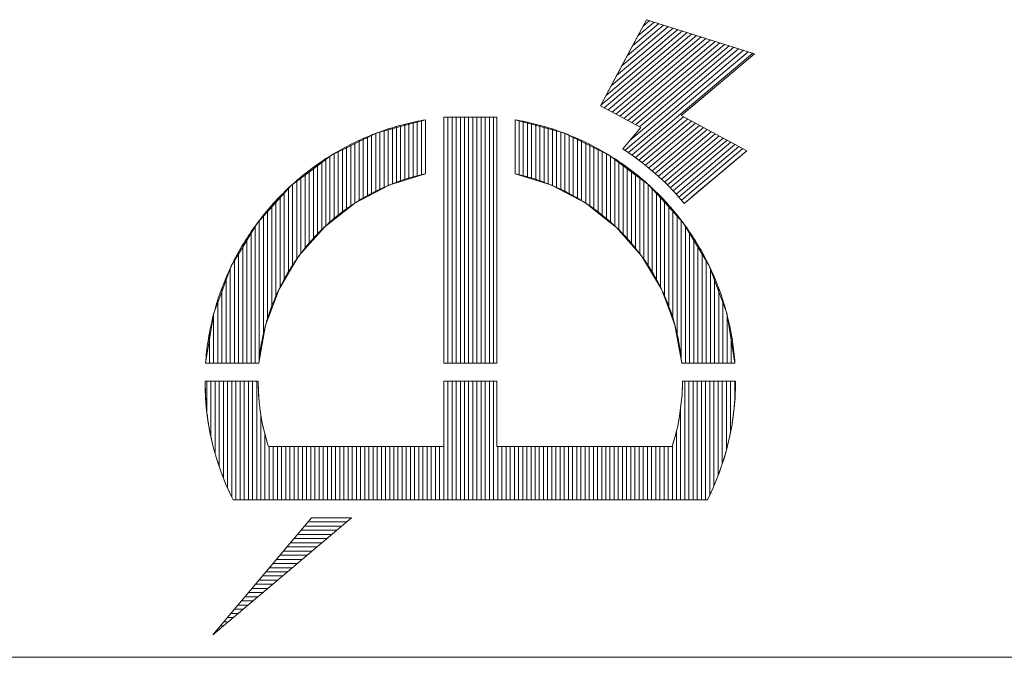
# Model space of a CAD drawing. Header units: millimetres. Extents: x -62 to 6744, y -106 to 4796.
# Tile 6 of 12: x 5277 to 5466, y 80 to 203. Entities that reach past the tile are written whole.
import ezdxf

# ---------------------------------------------------------------- set-up
doc = ezdxf.new("R2010")
doc.units = ezdxf.units.MM
doc.layers.get('0').update_dxf_attribs({"color": 157, "lineweight": 0})
doc.layers.add('1', color=72, linetype='Continuous', lineweight=0)
doc.layers.add('2', color=176, linetype='Continuous', lineweight=0)

# ---------------------------------------------------------------- blocks, each defined once
blk = doc.blocks.new('TITLE_BLOCK', base_point=(6640, 80))
at = {"color": 176, "linetype": 'Continuous', "lineweight": 0, "true_color": 0x000080}
for p, q in [((5403.61, 200.88), (5390.84, 190.11)), ((5402.71, 201.17), (5391.86, 192.01)), ((5401.8, 201.45), (5392.88, 193.92)), ((5393.9, 195.83), (5400.9, 201.74)), ((5400, 202.02), (5394.91, 197.73)), ((5399.1, 202.31), (5395.93, 199.64)), ((5398.19, 202.59), (5396.95, 201.55)), ((5405.41, 200.31), (5388.8, 186.29)), ((5406.32, 200.03), (5389.45, 185.79)), ((5404.51, 200.6), (5389.82, 188.2)), ((5390.21, 185.39), (5407.22, 199.74)), ((5408.12, 199.46), (5390.97, 184.98)), ((5409.03, 199.17), (5391.73, 184.58)), ((5409.93, 198.89), (5392.49, 184.17)), ((5410.83, 198.6), (5393.25, 183.76)), ((5411.73, 198.32), (5394.01, 183.36)), ((5415.34, 197.18), (5394.41, 179.51)), ((5412.64, 198.03), (5394.76, 182.95)), ((5413.54, 197.75), (5395.52, 182.55)), ((5414.44, 197.46), (5396.28, 182.14)), ((5416.25, 196.89), (5393.47, 177.67)), ((5417.15, 196.61), (5394.15, 177.2)), ((5418.05, 196.32), (5394.83, 176.73)), ((5359.38, 136.67), (5359.38, 183.98)), ((5360.18, 136.67), (5360.18, 183.98)), ((5360.98, 136.67), (5360.98, 183.98)), ((5361.78, 136.67), (5361.78, 183.98)), ((5362.58, 136.67), (5362.58, 183.98)), ((5363.38, 136.67), (5363.38, 183.98)), ((5364.18, 136.67), (5364.18, 183.98)), ((5364.98, 136.67), (5364.98, 183.98)), ((5365.78, 136.67), (5365.78, 183.98)), ((5366.58, 136.67), (5366.58, 183.98)), ((5367.38, 136.67), (5367.38, 183.98)), ((5368.18, 136.67), (5368.18, 183.98)), ((5395.5, 176.24), (5404.75, 184.05)), ((5348.69, 171.11), (5348.69, 181.98)), ((5349.49, 171.36), (5349.49, 182.23)), ((5350.29, 171.61), (5350.29, 182.45)), ((5351.09, 171.86), (5351.09, 182.66)), ((5351.89, 172.11), (5351.89, 182.86)), ((5352.69, 172.36), (5352.69, 183.04)), ((5353.49, 172.61), (5353.49, 183.21)), ((5354.29, 172.86), (5354.29, 183.37)), ((5373.1, 172.86), (5373.1, 183.37)), ((5373.9, 172.61), (5373.9, 183.21)), ((5374.7, 172.36), (5374.7, 183.04)), ((5375.5, 172.11), (5375.5, 182.86)), ((5376.3, 171.86), (5376.3, 182.66)), ((5377.1, 171.61), (5377.1, 182.45)), ((5377.9, 171.36), (5377.9, 182.22)), ((5378.7, 171.1), (5378.7, 181.99)), ((5396.15, 175.75), (5405.51, 183.64)), ((5396.8, 175.25), (5406.27, 183.24)), ((5397.44, 174.74), (5407.03, 182.83)), ((5398.06, 174.22), (5407.79, 182.42)), ((5398.68, 173.69), (5408.55, 182.02)), ((5343.89, 180.24), (5343.89, 168.73)), ((5344.69, 180.57), (5344.69, 169.15)), ((5345.49, 180.88), (5345.49, 169.57)), ((5346.29, 181.18), (5346.29, 169.99)), ((5347.09, 170.41), (5347.09, 181.46)), ((5347.89, 170.83), (5347.89, 181.73)), ((5379.5, 170.83), (5379.5, 181.73)), ((5380.3, 181.46), (5380.3, 170.41)), ((5381.1, 169.98), (5381.1, 181.18)), ((5381.9, 169.56), (5381.9, 180.89)), ((5382.7, 169.14), (5382.7, 180.57)), ((5383.5, 180.24), (5383.5, 168.72)), ((5399.3, 173.17), (5409.3, 181.61)), ((5399.89, 172.62), (5410.06, 181.21)), ((5410.82, 180.8), (5400.48, 172.07)), ((5411.58, 180.4), (5401.06, 171.52)), ((5339.89, 178.35), (5339.89, 166.21)), ((5340.69, 178.76), (5340.69, 166.84)), ((5341.49, 179.16), (5341.49, 167.46)), ((5342.29, 179.54), (5342.29, 167.88)), ((5343.09, 179.9), (5343.09, 168.31)), ((5384.3, 179.9), (5384.3, 168.29)), ((5385.1, 179.54), (5385.1, 167.87)), ((5385.9, 179.16), (5385.9, 167.45)), ((5386.7, 178.77), (5386.7, 166.83)), ((5387.5, 178.35), (5387.5, 166.2)), ((5412.34, 179.99), (5401.63, 170.95)), ((5413.1, 179.58), (5402.19, 170.37)), ((5413.86, 179.18), (5402.75, 169.8)), ((5414.62, 178.77), (5403.29, 169.21)), ((5415.38, 178.37), (5403.82, 168.61)), ((5336.69, 176.51), (5336.69, 163.7)), ((5337.49, 164.32), (5337.49, 177.01)), ((5338.29, 164.95), (5338.29, 177.47)), ((5339.09, 177.92), (5339.09, 165.58)), ((5388.3, 177.92), (5388.3, 165.57)), ((5389.1, 164.94), (5389.1, 177.47)), ((5389.9, 164.31), (5389.9, 177)), ((5390.7, 163.68), (5390.7, 176.52)), ((5416.14, 177.96), (5404.35, 168.01)), ((5333.49, 174.35), (5333.49, 160.44)), ((5334.29, 174.93), (5334.29, 161.34)), ((5335.09, 175.47), (5335.09, 162.25)), ((5335.89, 176.01), (5335.89, 163.07)), ((5391.5, 163.05), (5391.5, 176.01)), ((5392.3, 162.23), (5392.3, 175.48)), ((5393.1, 161.32), (5393.1, 174.93)), ((5393.9, 160.42), (5393.9, 174.35)), ((5331.09, 172.48), (5331.09, 157.71)), ((5331.89, 173.12), (5331.89, 158.62)), ((5332.69, 173.75), (5332.69, 159.53)), ((5394.7, 159.51), (5394.7, 173.75)), ((5395.5, 158.6), (5395.5, 173.13)), ((5396.3, 172.47), (5396.3, 157.69)), ((5329.49, 155.24), (5329.49, 171.09)), ((5330.29, 171.8), (5330.29, 156.58)), ((5397.1, 156.55), (5397.1, 171.8)), ((5397.9, 155.22), (5397.9, 171.09)), ((5327.09, 151.24), (5327.09, 168.78)), ((5327.89, 152.57), (5327.89, 169.58)), ((5328.69, 153.91), (5328.69, 170.35)), ((5398.7, 153.89), (5398.7, 170.36)), ((5399.5, 152.55), (5399.5, 169.58)), ((5400.3, 151.22), (5400.3, 168.78)), ((5325.49, 147.16), (5325.49, 167.06)), ((5326.29, 149.29), (5326.29, 167.94)), ((5401.1, 149.27), (5401.1, 167.94)), ((5401.9, 147.14), (5401.9, 167.06)), ((5323.89, 141.69), (5323.89, 165.16)), ((5324.69, 145.02), (5324.69, 166.13)), ((5402.7, 145), (5402.7, 166.14)), ((5403.5, 141.66), (5403.5, 165.16)), ((5322.29, 136.67), (5322.29, 163.06)), ((5323.09, 164.14), (5323.09, 137.2)), ((5404.3, 164.14), (5404.3, 137.2)), ((5405.1, 136.67), (5405.1, 163.07)), ((5321.49, 136.67), (5321.49, 161.92)), ((5405.9, 136.67), (5405.9, 161.92)), ((5319.89, 136.67), (5319.89, 159.42)), ((5320.69, 136.67), (5320.69, 160.66)), ((5406.7, 136.67), (5406.7, 160.71)), ((5407.5, 136.67), (5407.5, 159.41)), ((5319.09, 136.67), (5319.09, 158.03)), ((5408.3, 136.67), (5408.3, 158.04)), ((5318.29, 136.67), (5318.29, 156.54)), ((5409.1, 136.67), (5409.1, 156.55)), ((5317.49, 136.67), (5317.49, 154.91)), ((5409.9, 136.67), (5409.9, 154.92)), ((5316.69, 136.67), (5316.69, 153.12)), ((5410.7, 136.67), (5410.7, 153.13)), ((5315.89, 136.67), (5315.89, 151.12)), ((5411.5, 136.67), (5411.5, 151.13)), ((5315.09, 148.82), (5315.09, 136.67)), ((5412.3, 148.66), (5412.3, 136.67)), ((5314.29, 136.67), (5314.29, 146.09)), ((5413.1, 136.67), (5413.1, 146.11)), ((5313.49, 142.47), (5313.49, 136.67)), ((5413.9, 136.67), (5413.9, 142.47)), ((5312.98, 127.35), (5312.98, 133.18)), ((5313.78, 122.47), (5313.78, 133.18)), ((5314.58, 119.27), (5314.58, 133.18)), ((5315.38, 116.71), (5315.38, 133.18)), ((5316.18, 114.53), (5316.18, 133.18)), ((5316.98, 133.18), (5316.98, 112.66)), ((5317.78, 133.18), (5317.78, 110.84)), ((5318.58, 110.35), (5318.58, 133.18)), ((5319.38, 133.18), (5319.38, 110.35)), ((5320.18, 133.18), (5320.18, 110.35)), ((5320.98, 133.18), (5320.98, 110.35)), ((5321.78, 133.18), (5321.78, 110.35)), ((5322.58, 133.18), (5322.58, 110.35)), ((5359.38, 110.35), (5359.38, 133.18)), ((5360.18, 110.35), (5360.18, 133.18)), ((5360.98, 110.35), (5360.98, 133.18)), ((5361.78, 110.35), (5361.78, 133.18)), ((5362.58, 110.35), (5362.58, 133.18)), ((5363.38, 110.35), (5363.38, 133.18)), ((5364.18, 110.35), (5364.18, 133.18)), ((5364.98, 110.35), (5364.98, 133.18)), ((5365.78, 110.35), (5365.78, 133.18)), ((5366.58, 110.35), (5366.58, 133.18)), ((5367.38, 133.18), (5367.38, 110.35)), ((5368.18, 133.18), (5368.18, 110.35)), ((5404.98, 133.18), (5404.98, 110.35)), ((5405.78, 133.18), (5405.78, 110.35)), ((5406.58, 110.35), (5406.58, 133.18)), ((5407.38, 133.18), (5407.38, 110.35)), ((5408.18, 133.18), (5408.18, 110.35)), ((5408.98, 133.18), (5408.98, 110.35)), ((5409.78, 133.18), (5409.78, 111.25)), ((5410.58, 133.18), (5410.58, 113)), ((5411.38, 133.18), (5411.38, 114.95)), ((5412.18, 133.18), (5412.18, 117.21)), ((5412.98, 133.18), (5412.98, 119.88)), ((5413.78, 133.18), (5413.78, 123.37)), ((5414.58, 129.22), (5414.58, 133.18)), ((5404.18, 128.19), (5404.18, 110.35)), ((5323.38, 126.64), (5323.38, 110.35)), ((5403.38, 123.52), (5403.38, 110.35)), ((5324.18, 122.84), (5324.18, 110.35)), ((5324.98, 120.57), (5324.98, 110.35)), ((5325.78, 120.57), (5325.78, 110.35)), ((5326.58, 110.35), (5326.58, 120.57)), ((5327.38, 120.57), (5327.38, 110.35)), ((5328.18, 120.57), (5328.18, 110.35)), ((5328.98, 120.57), (5328.98, 110.35)), ((5329.78, 120.57), (5329.78, 110.35)), ((5330.58, 120.57), (5330.58, 110.35)), ((5331.38, 120.57), (5331.38, 110.35)), ((5332.18, 120.57), (5332.18, 110.35)), ((5332.98, 120.57), (5332.98, 110.35)), ((5333.78, 120.57), (5333.78, 110.35)), ((5334.58, 110.35), (5334.58, 120.57)), ((5335.38, 120.57), (5335.38, 110.35)), ((5336.18, 120.57), (5336.18, 110.35)), ((5336.98, 120.57), (5336.98, 110.35)), ((5337.78, 120.57), (5337.78, 110.35)), ((5338.58, 120.57), (5338.58, 110.35)), ((5339.38, 120.57), (5339.38, 110.35)), ((5340.18, 120.57), (5340.18, 110.35)), ((5340.98, 120.57), (5340.98, 110.35)), ((5341.78, 120.57), (5341.78, 110.35)), ((5342.58, 110.35), (5342.58, 120.57)), ((5343.38, 120.57), (5343.38, 110.35)), ((5344.18, 120.57), (5344.18, 110.35)), ((5344.98, 120.57), (5344.98, 110.35)), ((5345.78, 120.57), (5345.78, 110.35)), ((5346.58, 120.57), (5346.58, 110.35)), ((5347.38, 120.57), (5347.38, 110.35)), ((5348.18, 120.57), (5348.18, 110.35)), ((5348.98, 120.57), (5348.98, 110.35)), ((5349.78, 120.57), (5349.78, 110.35)), ((5350.58, 110.35), (5350.58, 120.57)), ((5351.38, 120.57), (5351.38, 110.35)), ((5352.18, 120.57), (5352.18, 110.35)), ((5352.98, 120.57), (5352.98, 110.35)), ((5353.78, 120.57), (5353.78, 110.35)), ((5354.58, 120.57), (5354.58, 110.35)), ((5355.38, 120.57), (5355.38, 110.35)), ((5356.18, 120.57), (5356.18, 110.35)), ((5356.98, 120.57), (5356.98, 110.35)), ((5357.78, 120.57), (5357.78, 110.35)), ((5358.58, 110.35), (5358.58, 120.57)), ((5368.98, 120.57), (5368.98, 110.35)), ((5369.78, 120.57), (5369.78, 110.35)), ((5370.58, 120.57), (5370.58, 110.35)), ((5371.38, 120.57), (5371.38, 110.35)), ((5372.18, 120.57), (5372.18, 110.35)), ((5372.98, 120.57), (5372.98, 110.35)), ((5373.78, 110.35), (5373.78, 120.57)), ((5374.58, 110.35), (5374.58, 120.57)), ((5375.38, 120.57), (5375.38, 110.35)), ((5376.18, 120.57), (5376.18, 110.35)), ((5376.98, 120.57), (5376.98, 110.35)), ((5377.78, 120.57), (5377.78, 110.35)), ((5378.58, 120.57), (5378.58, 110.35)), ((5379.38, 120.57), (5379.38, 110.35)), ((5380.18, 120.57), (5380.18, 110.35)), ((5380.98, 120.57), (5380.98, 110.35)), ((5381.78, 120.57), (5381.78, 110.35)), ((5382.58, 110.35), (5382.58, 120.57)), ((5383.38, 120.57), (5383.38, 110.35)), ((5384.18, 120.57), (5384.18, 110.35)), ((5384.98, 120.57), (5384.98, 110.35)), ((5385.78, 120.57), (5385.78, 110.35)), ((5386.58, 120.57), (5386.58, 110.35)), ((5387.38, 120.57), (5387.38, 110.35)), ((5388.18, 120.57), (5388.18, 110.35)), ((5388.98, 120.57), (5388.98, 110.35)), ((5389.78, 120.57), (5389.78, 110.35)), ((5390.58, 110.35), (5390.58, 120.57)), ((5391.38, 120.57), (5391.38, 110.35)), ((5392.18, 120.57), (5392.18, 110.35)), ((5392.98, 120.57), (5392.98, 110.35)), ((5393.78, 120.57), (5393.78, 110.35)), ((5394.58, 120.57), (5394.58, 110.35)), ((5395.38, 120.57), (5395.38, 110.35)), ((5396.18, 120.57), (5396.18, 110.35)), ((5396.98, 120.57), (5396.98, 110.35)), ((5397.78, 120.57), (5397.78, 110.35)), ((5398.58, 110.35), (5398.58, 120.57)), ((5399.38, 120.57), (5399.38, 110.35)), ((5400.18, 120.57), (5400.18, 110.35)), ((5400.98, 120.57), (5400.98, 110.35)), ((5401.78, 120.57), (5401.78, 110.35)), ((5402.58, 120.57), (5402.58, 110.35)), ((5338, 104.46), (5331.12, 104.46)), ((5338.95, 105.26), (5331.8, 105.26)), ((5339.9, 106.06), (5332.47, 106.06)), ((5336.11, 102.86), (5329.77, 102.86)), ((5337.05, 103.66), (5330.45, 103.66)), ((5333.26, 100.46), (5327.75, 100.46)), ((5334.21, 101.26), (5328.43, 101.26)), ((5335.16, 102.06), (5329.1, 102.06)), ((5331.37, 98.86), (5326.4, 98.86)), ((5332.31, 99.66), (5327.08, 99.66)), ((5325.05, 97.26), (5329.47, 97.26)), ((5325.73, 98.06), (5330.42, 98.06)), ((5323.03, 94.86), (5326.63, 94.86)), ((5323.7, 95.66), (5327.57, 95.66)), ((5324.38, 96.46), (5328.52, 96.46)), ((5321.68, 93.26), (5324.73, 93.26)), ((5322.35, 94.06), (5325.68, 94.06)), ((5320.33, 91.66), (5322.83, 91.66)), ((5321.01, 92.46), (5323.78, 92.46)), ((5318.31, 89.26), (5319.99, 89.26)), ((5318.98, 90.06), (5320.94, 90.06)), ((5321.89, 90.86), (5319.66, 90.86)), ((5316.96, 87.66), (5318.09, 87.66)), ((5317.63, 88.46), (5319.04, 88.46)), ((5315.61, 86.06), (5316.2, 86.06)), ((5316.28, 86.86), (5317.15, 86.86)), ((5314.26, 84.46), (5314.3, 84.46)), ((5314.93, 85.26), (5315.25, 85.26))]:
    blk.add_line(p, q, dxfattribs=at)
at = {"layer": '1', "color": 176, "linetype": 'Continuous', "lineweight": 0, "true_color": 0x000080}
blk.add_line((6640, 80), (5240, 80), dxfattribs=at)
at = {"layer": '2', "color": 152, "linetype": 'Continuous', "lineweight": 0, "true_color": 0x2d63db}
for p, q in [((5397.61, 202.78), (5388.74, 186.17)), ((5388.74, 186.17), (5397.61, 202.78)), ((5397.61, 202.78), (5394.1, 196.21)), ((5397.61, 202.78), (5418.4, 196.21)), ((5418.4, 196.21), (5397.61, 202.78)), ((5394.1, 196.21), (5392.61, 193.43)), ((5418.4, 196.21), (5415.1, 193.43)), ((5418.4, 196.21), (5415.1, 193.43)), ((5392.61, 193.43), (5388.74, 186.17)), ((5404.28, 184.3), (5415.1, 193.43)), ((5404.28, 184.3), (5415.1, 193.43)), ((5415.1, 193.43), (5406.5, 186.17)), ((5388.74, 186.17), (5396.52, 182.01)), ((5388.74, 186.17), (5396.52, 182.01)), ((5388.74, 186.17), (5392.24, 184.3)), ((5406.5, 186.17), (5404.28, 184.3)), ((5358.58, 136.67), (5358.58, 183.98)), ((5358.58, 183.98), (5368.8, 183.98)), ((5358.58, 183.98), (5368.8, 183.98)), ((5358.58, 183.98), (5358.58, 136.67)), ((5368.8, 183.98), (5368.8, 136.67)), ((5368.8, 183.98), (5368.8, 136.67)), ((5392.24, 184.3), (5396.52, 182.01)), ((5416.9, 177.55), (5404.28, 184.3)), ((5404.28, 184.3), (5408.56, 182.01)), ((5355.09, 183.51), (5345.72, 180.97)), ((5348.89, 182.04), (5348.38, 181.89)), ((5349.39, 182.2), (5348.89, 182.04)), ((5349.9, 182.34), (5349.39, 182.2)), ((5350.42, 182.48), (5349.9, 182.34)), ((5350.94, 182.62), (5350.42, 182.48)), ((5351.45, 182.75), (5350.94, 182.62)), ((5351.97, 182.87), (5351.45, 182.75)), ((5352.48, 182.99), (5351.97, 182.87)), ((5353, 183.11), (5352.48, 182.99)), ((5353.52, 183.22), (5353, 183.11)), ((5354.05, 183.32), (5353.52, 183.22)), ((5354.57, 183.42), (5354.05, 183.32)), ((5355.09, 183.51), (5354.57, 183.42)), ((5355.09, 173.11), (5355.09, 183.51)), ((5355.09, 183.51), (5355.09, 173.11)), ((5355.09, 180.97), (5355.09, 183.51)), ((5372.3, 183.51), (5372.3, 173.11)), ((5372.3, 183.51), (5372.3, 173.11)), ((5372.82, 183.42), (5372.3, 183.51)), ((5372.3, 183.51), (5372.3, 180.97)), ((5381.67, 180.97), (5372.3, 183.51)), ((5373.34, 183.32), (5372.82, 183.42)), ((5373.86, 183.22), (5373.34, 183.32)), ((5374.38, 183.11), (5373.86, 183.22)), ((5374.9, 182.99), (5374.38, 183.11)), ((5375.42, 182.87), (5374.9, 182.99)), ((5375.94, 182.75), (5375.42, 182.87)), ((5376.46, 182.62), (5375.94, 182.75)), ((5376.97, 182.48), (5376.46, 182.62)), ((5377.48, 182.34), (5376.97, 182.48)), ((5377.99, 182.2), (5377.48, 182.34)), ((5378.5, 182.04), (5377.99, 182.2)), ((5379.01, 181.89), (5378.5, 182.04)), ((5396.52, 182.01), (5393.08, 177.94)), ((5393.08, 177.94), (5396.52, 182.01)), ((5396.52, 182.01), (5393.08, 177.94)), ((5408.56, 182.01), (5416.18, 177.94)), ((5345.72, 180.97), (5337, 176.71)), ((5343.4, 180.03), (5342.91, 179.82)), ((5343.89, 180.24), (5343.4, 180.03)), ((5344.38, 180.44), (5343.89, 180.24)), ((5344.87, 180.64), (5344.38, 180.44)), ((5345.37, 180.84), (5344.87, 180.64)), ((5345.86, 181.02), (5345.37, 180.84)), ((5346.36, 181.21), (5345.86, 181.02)), ((5346.86, 181.39), (5346.36, 181.21)), ((5347.37, 181.56), (5346.86, 181.39)), ((5347.87, 181.73), (5347.37, 181.56)), ((5348.38, 181.89), (5347.87, 181.73)), ((5355.09, 180.97), (5355.09, 176.71)), ((5372.3, 180.97), (5372.3, 176.71)), ((5379.52, 181.73), (5379.01, 181.89)), ((5380.02, 181.56), (5379.52, 181.73)), ((5380.52, 181.39), (5380.02, 181.56)), ((5381.02, 181.21), (5380.52, 181.39)), ((5381.53, 181.02), (5381.02, 181.21)), ((5382.02, 180.84), (5381.53, 181.02)), ((5381.67, 180.97), (5390.39, 176.71)), ((5382.52, 180.64), (5382.02, 180.84)), ((5383.01, 180.44), (5382.52, 180.64)), ((5383.5, 180.24), (5383.01, 180.44)), ((5383.99, 180.03), (5383.5, 180.24)), ((5384.48, 179.82), (5383.99, 180.03)), ((5339.57, 178.18), (5339.1, 177.93)), ((5340.04, 178.43), (5339.57, 178.18)), ((5340.51, 178.67), (5340.04, 178.43)), ((5340.98, 178.91), (5340.51, 178.67)), ((5341.46, 179.15), (5340.98, 178.91)), ((5341.94, 179.38), (5341.46, 179.15)), ((5342.42, 179.6), (5341.94, 179.38)), ((5342.91, 179.82), (5342.42, 179.6)), ((5384.96, 179.6), (5384.48, 179.82)), ((5385.45, 179.38), (5384.96, 179.6)), ((5385.92, 179.15), (5385.45, 179.38)), ((5386.4, 178.91), (5385.92, 179.15)), ((5386.88, 178.67), (5386.4, 178.91)), ((5387.35, 178.43), (5386.88, 178.67)), ((5387.82, 178.18), (5387.35, 178.43)), ((5388.29, 177.93), (5387.82, 178.18)), ((5337, 176.71), (5332.23, 173.11)), ((5336.35, 176.3), (5335.9, 176.02)), ((5336.81, 176.59), (5336.35, 176.3)), ((5337.26, 176.86), (5336.81, 176.59)), ((5337.71, 177.14), (5337.26, 176.86)), ((5338.18, 177.4), (5337.71, 177.14)), ((5338.64, 177.67), (5338.18, 177.4)), ((5339.1, 177.93), (5338.64, 177.67)), ((5355.09, 176.71), (5355.09, 173.11)), ((5372.3, 176.71), (5372.3, 173.11)), ((5388.75, 177.67), (5388.29, 177.93)), ((5389.22, 177.41), (5388.75, 177.67)), ((5389.67, 177.14), (5389.22, 177.41)), ((5390.13, 176.86), (5389.67, 177.14)), ((5390.58, 176.59), (5390.13, 176.86)), ((5390.39, 176.71), (5395.16, 173.11)), ((5391.03, 176.3), (5390.58, 176.59)), ((5391.48, 176.02), (5391.03, 176.3)), ((5393.08, 177.94), (5395.13, 176.53)), ((5393.08, 177.94), (5393.64, 177.55)), ((5393.64, 177.55), (5395.13, 176.53)), ((5395.13, 176.53), (5397.25, 174.9)), ((5395.13, 176.53), (5395.55, 176.2)), ((5415.11, 176.04), (5416.9, 177.55)), ((5415.3, 176.2), (5416.9, 177.55)), ((5415.68, 176.53), (5415.3, 176.2)), ((5416.9, 177.55), (5415.68, 176.53)), ((5416.18, 177.94), (5416.9, 177.55)), ((5333.71, 174.51), (5333.29, 174.2)), ((5334.14, 174.82), (5333.71, 174.51)), ((5334.58, 175.13), (5334.14, 174.82)), ((5335.02, 175.43), (5334.58, 175.13)), ((5335.46, 175.72), (5335.02, 175.43)), ((5335.9, 176.02), (5335.46, 175.72)), ((5391.93, 175.73), (5391.48, 176.02)), ((5392.37, 175.43), (5391.93, 175.73)), ((5392.81, 175.13), (5392.37, 175.43)), ((5393.24, 174.82), (5392.81, 175.13)), ((5393.67, 174.51), (5393.24, 174.82)), ((5394.1, 174.2), (5393.67, 174.51)), ((5395.55, 176.2), (5397.25, 174.9)), ((5397.25, 174.9), (5399.3, 173.17)), ((5397.25, 174.9), (5399.3, 173.17)), ((5404.87, 167.4), (5415.3, 176.2)), ((5404.87, 167.4), (5415.11, 176.04)), ((5413.76, 174.9), (5411.71, 173.17)), ((5415.3, 176.2), (5413.76, 174.9)), ((5332.23, 173.11), (5329.29, 170.9)), ((5331.19, 172.56), (5330.78, 172.22)), ((5331.61, 172.9), (5331.19, 172.56)), ((5332.02, 173.23), (5331.61, 172.9)), ((5332.44, 173.56), (5332.02, 173.23)), ((5332.86, 173.88), (5332.44, 173.56)), ((5333.29, 174.2), (5332.86, 173.88)), ((5355.09, 173.11), (5348.01, 170.9)), ((5352.73, 172.53), (5352.34, 172.42)), ((5353.12, 172.64), (5352.73, 172.53)), ((5353.51, 172.74), (5353.12, 172.64)), ((5353.9, 172.84), (5353.51, 172.74)), ((5354.3, 172.93), (5353.9, 172.84)), ((5354.7, 173.02), (5354.3, 172.93)), ((5355.09, 173.11), (5354.7, 173.02)), ((5372.69, 173.02), (5372.3, 173.11)), ((5372.3, 173.11), (5379.37, 170.89)), ((5373.09, 172.93), (5372.69, 173.02)), ((5373.48, 172.84), (5373.09, 172.93)), ((5373.87, 172.74), (5373.48, 172.84)), ((5374.27, 172.63), (5373.87, 172.74)), ((5374.66, 172.53), (5374.27, 172.63)), ((5375.05, 172.41), (5374.66, 172.53)), ((5394.53, 173.88), (5394.1, 174.2)), ((5394.95, 173.56), (5394.53, 173.88)), ((5395.37, 173.23), (5394.95, 173.56)), ((5395.16, 173.11), (5398.11, 170.89)), ((5395.78, 172.9), (5395.37, 173.23)), ((5396.19, 172.56), (5395.78, 172.9)), ((5396.6, 172.22), (5396.19, 172.56)), ((5399.3, 173.17), (5401.25, 171.34)), ((5399.3, 173.17), (5401.25, 171.34)), ((5411.71, 173.17), (5409.54, 171.34)), ((5329.24, 170.87), (5326.15, 167.44)), ((5329.18, 170.81), (5328.8, 170.45)), ((5329.58, 171.17), (5329.18, 170.81)), ((5329.29, 170.9), (5329.24, 170.87)), ((5329.98, 171.52), (5329.58, 171.17)), ((5330.38, 171.87), (5329.98, 171.52)), ((5330.78, 172.22), (5330.38, 171.87)), ((5347.95, 170.87), (5341.45, 167.44)), ((5347.37, 170.62), (5347, 170.46)), ((5347.74, 170.79), (5347.37, 170.62)), ((5348.12, 170.94), (5347.74, 170.79)), ((5348.01, 170.9), (5347.95, 170.87)), ((5348.5, 171.1), (5348.12, 170.94)), ((5348.87, 171.24), (5348.5, 171.1)), ((5349.26, 171.39), (5348.87, 171.24)), ((5349.63, 171.53), (5349.26, 171.39)), ((5350.02, 171.67), (5349.63, 171.53)), ((5350.4, 171.8), (5350.02, 171.67)), ((5350.78, 171.93), (5350.4, 171.8)), ((5351.17, 172.06), (5350.78, 171.93)), ((5351.56, 172.18), (5351.17, 172.06)), ((5351.94, 172.3), (5351.56, 172.18)), ((5352.34, 172.42), (5351.94, 172.3)), ((5375.44, 172.3), (5375.05, 172.41)), ((5375.83, 172.18), (5375.44, 172.3)), ((5376.22, 172.06), (5375.83, 172.18)), ((5376.6, 171.93), (5376.22, 172.06)), ((5376.98, 171.8), (5376.6, 171.93)), ((5377.37, 171.67), (5376.98, 171.8)), ((5377.75, 171.53), (5377.37, 171.67)), ((5378.13, 171.39), (5377.75, 171.53)), ((5378.51, 171.24), (5378.13, 171.39)), ((5378.89, 171.09), (5378.51, 171.24)), ((5379.26, 170.94), (5378.89, 171.09)), ((5379.64, 170.78), (5379.26, 170.94)), ((5379.37, 170.89), (5379.42, 170.87)), ((5379.42, 170.87), (5385.93, 167.43)), ((5380.02, 170.62), (5379.64, 170.78)), ((5380.38, 170.45), (5380.02, 170.62)), ((5397.01, 171.87), (5396.6, 172.22)), ((5397.41, 171.53), (5397.01, 171.87)), ((5397.81, 171.17), (5397.41, 171.53)), ((5398.2, 170.82), (5397.81, 171.17)), ((5398.11, 170.89), (5398.14, 170.87)), ((5398.14, 170.87), (5401.25, 167.43)), ((5398.59, 170.45), (5398.2, 170.82)), ((5401.25, 171.34), (5403.11, 169.42)), ((5401.25, 171.34), (5403.11, 169.42)), ((5409.54, 171.34), (5407.26, 169.42)), ((5327.27, 168.97), (5326.9, 168.59)), ((5327.65, 169.34), (5327.27, 168.97)), ((5328.03, 169.72), (5327.65, 169.34)), ((5328.41, 170.09), (5328.03, 169.72)), ((5328.8, 170.45), (5328.41, 170.09)), ((5343.74, 168.82), (5343.38, 168.62)), ((5344.09, 169.02), (5343.74, 168.82)), ((5344.45, 169.21), (5344.09, 169.02)), ((5344.81, 169.4), (5344.45, 169.21)), ((5345.17, 169.58), (5344.81, 169.4)), ((5345.53, 169.77), (5345.17, 169.58)), ((5345.9, 169.95), (5345.53, 169.77)), ((5346.26, 170.12), (5345.9, 169.95)), ((5346.63, 170.29), (5346.26, 170.12)), ((5347, 170.46), (5346.63, 170.29)), ((5380.75, 170.29), (5380.38, 170.45)), ((5381.12, 170.12), (5380.75, 170.29)), ((5381.49, 169.94), (5381.12, 170.12)), ((5381.86, 169.76), (5381.49, 169.94)), ((5382.22, 169.58), (5381.86, 169.76)), ((5382.58, 169.39), (5382.22, 169.58)), ((5382.94, 169.2), (5382.58, 169.39)), ((5383.3, 169.01), (5382.94, 169.2)), ((5383.65, 168.81), (5383.3, 169.01)), ((5384, 168.61), (5383.65, 168.81)), ((5398.98, 170.09), (5398.59, 170.45)), ((5399.36, 169.72), (5398.98, 170.09)), ((5399.74, 169.35), (5399.36, 169.72)), ((5400.11, 168.97), (5399.74, 169.35)), ((5400.48, 168.59), (5400.11, 168.97)), ((5403.11, 169.42), (5404.87, 167.4)), ((5404.87, 167.4), (5403.11, 169.42)), ((5407.26, 169.42), (5404.87, 167.4)), ((5326.15, 167.44), (5322.73, 163.66)), ((5325.46, 167.02), (5325.11, 166.62)), ((5325.82, 167.42), (5325.46, 167.02)), ((5326.18, 167.81), (5325.82, 167.42)), ((5326.54, 168.2), (5326.18, 167.81)), ((5326.9, 168.59), (5326.54, 168.2)), ((5341.45, 167.44), (5336.65, 163.66)), ((5340.63, 166.89), (5340.3, 166.66)), ((5340.97, 167.12), (5340.63, 166.89)), ((5341.3, 167.34), (5340.97, 167.12)), ((5341.65, 167.57), (5341.3, 167.34)), ((5341.98, 167.78), (5341.65, 167.57)), ((5342.34, 168), (5341.98, 167.78)), ((5342.68, 168.21), (5342.34, 168)), ((5343.03, 168.42), (5342.68, 168.21)), ((5343.38, 168.62), (5343.03, 168.42)), ((5384.35, 168.41), (5384, 168.61)), ((5384.7, 168.2), (5384.35, 168.41)), ((5385.05, 167.99), (5384.7, 168.2)), ((5385.39, 167.78), (5385.05, 167.99)), ((5385.74, 167.56), (5385.39, 167.78)), ((5386.08, 167.34), (5385.74, 167.56)), ((5385.93, 167.43), (5390.71, 163.66)), ((5386.42, 167.11), (5386.08, 167.34)), ((5386.75, 166.88), (5386.42, 167.11)), ((5387.09, 166.65), (5386.75, 166.88)), ((5400.85, 168.2), (5400.48, 168.59)), ((5401.22, 167.81), (5400.85, 168.2)), ((5401.57, 167.42), (5401.22, 167.81)), ((5401.25, 167.43), (5404.65, 163.66)), ((5401.93, 167.02), (5401.57, 167.42)), ((5402.27, 166.62), (5401.93, 167.02)), ((5323.75, 164.99), (5323.42, 164.57)), ((5324.09, 165.4), (5323.75, 164.99)), ((5324.42, 165.81), (5324.09, 165.4)), ((5324.77, 166.22), (5324.42, 165.81)), ((5325.11, 166.62), (5324.77, 166.22)), ((5338.02, 164.95), (5337.7, 164.7)), ((5338.34, 165.21), (5338.02, 164.95)), ((5338.66, 165.46), (5338.34, 165.21)), ((5338.98, 165.7), (5338.66, 165.46)), ((5339.3, 165.95), (5338.98, 165.7)), ((5339.63, 166.19), (5339.3, 165.95)), ((5339.96, 166.43), (5339.63, 166.19)), ((5340.3, 166.66), (5339.96, 166.43)), ((5387.42, 166.42), (5387.09, 166.65)), ((5387.74, 166.18), (5387.42, 166.42)), ((5388.07, 165.94), (5387.74, 166.18)), ((5388.4, 165.7), (5388.07, 165.94)), ((5388.72, 165.45), (5388.4, 165.7)), ((5389.04, 165.2), (5388.72, 165.45)), ((5389.36, 164.94), (5389.04, 165.2)), ((5389.67, 164.69), (5389.36, 164.94)), ((5402.62, 166.22), (5402.27, 166.62)), ((5402.97, 165.81), (5402.62, 166.22)), ((5403.3, 165.4), (5402.97, 165.81)), ((5403.63, 164.99), (5403.3, 165.4)), ((5403.97, 164.57), (5403.63, 164.99)), ((5322.46, 163.3), (5322.15, 162.87)), ((5322.73, 163.66), (5322.24, 162.85)), ((5322.78, 163.72), (5322.46, 163.3)), ((5323.1, 164.15), (5322.78, 163.72)), ((5323.42, 164.57), (5323.1, 164.15)), ((5335.87, 163.09), (5335.58, 162.81)), ((5336.65, 163.66), (5335.62, 162.85)), ((5336.18, 163.36), (5335.87, 163.09)), ((5336.47, 163.64), (5336.18, 163.36)), ((5336.78, 163.91), (5336.47, 163.64)), ((5337.09, 164.17), (5336.78, 163.91)), ((5337.39, 164.44), (5337.09, 164.17)), ((5337.7, 164.7), (5337.39, 164.44)), ((5389.98, 164.43), (5389.67, 164.69)), ((5390.3, 164.16), (5389.98, 164.43)), ((5390.6, 163.9), (5390.3, 164.16)), ((5390.9, 163.63), (5390.6, 163.9)), ((5390.71, 163.66), (5391.76, 162.84)), ((5391.21, 163.36), (5390.9, 163.63)), ((5391.5, 163.08), (5391.21, 163.36)), ((5391.8, 162.8), (5391.5, 163.08)), ((5404.29, 164.15), (5403.97, 164.57)), ((5404.61, 163.72), (5404.29, 164.15)), ((5404.93, 163.3), (5404.61, 163.72)), ((5404.65, 163.66), (5405.15, 162.84)), ((5405.24, 162.87), (5404.93, 163.3)), ((5322.24, 162.85), (5318.87, 157.29)), ((5320.95, 161.11), (5320.66, 160.66)), ((5321.25, 161.55), (5320.95, 161.11)), ((5321.54, 161.99), (5321.25, 161.55)), ((5321.85, 162.43), (5321.54, 161.99)), ((5322.15, 162.87), (5321.85, 162.43)), ((5335.62, 162.85), (5330.72, 157.29)), ((5333.86, 161.08), (5333.58, 160.78)), ((5334.14, 161.38), (5333.86, 161.08)), ((5334.42, 161.67), (5334.14, 161.38)), ((5334.7, 161.96), (5334.42, 161.67)), ((5334.99, 162.25), (5334.7, 161.96)), ((5335.29, 162.53), (5334.99, 162.25)), ((5335.58, 162.81), (5335.29, 162.53)), ((5391.76, 162.84), (5396.66, 157.28)), ((5392.1, 162.52), (5391.8, 162.8)), ((5392.38, 162.24), (5392.1, 162.52)), ((5392.67, 161.95), (5392.38, 162.24)), ((5392.95, 161.66), (5392.67, 161.95)), ((5393.24, 161.37), (5392.95, 161.66)), ((5393.52, 161.07), (5393.24, 161.37)), ((5405.15, 162.84), (5408.52, 157.28)), ((5405.54, 162.43), (5405.24, 162.87)), ((5405.85, 161.99), (5405.54, 162.43)), ((5406.14, 161.55), (5405.85, 161.99)), ((5406.44, 161.11), (5406.14, 161.55)), ((5406.73, 160.66), (5406.44, 161.11)), ((5319.82, 159.31), (5319.55, 158.85)), ((5320.1, 159.76), (5319.82, 159.31)), ((5320.38, 160.21), (5320.1, 159.76)), ((5320.66, 160.66), (5320.38, 160.21)), ((5332.25, 159.25), (5331.99, 158.94)), ((5332.51, 159.56), (5332.25, 159.25)), ((5332.78, 159.87), (5332.51, 159.56)), ((5333.04, 160.18), (5332.78, 159.87)), ((5333.31, 160.48), (5333.04, 160.18)), ((5333.58, 160.78), (5333.31, 160.48)), ((5393.79, 160.78), (5393.52, 161.07)), ((5394.06, 160.47), (5393.79, 160.78)), ((5394.34, 160.17), (5394.06, 160.47)), ((5394.6, 159.86), (5394.34, 160.17)), ((5394.86, 159.56), (5394.6, 159.86)), ((5395.13, 159.24), (5394.86, 159.56)), ((5395.38, 158.93), (5395.13, 159.24)), ((5407.01, 160.21), (5406.73, 160.66)), ((5407.29, 159.76), (5407.01, 160.21)), ((5407.56, 159.31), (5407.29, 159.76)), ((5407.83, 158.85), (5407.56, 159.31)), ((5318.87, 157.29), (5317.7, 155.36)), ((5318.78, 157.46), (5318.53, 156.99)), ((5319.03, 157.92), (5318.78, 157.46)), ((5319.29, 158.39), (5319.03, 157.92)), ((5319.55, 158.85), (5319.29, 158.39)), ((5330.72, 157.29), (5329.56, 155.36)), ((5330.75, 157.33), (5330.51, 157)), ((5330.99, 157.66), (5330.75, 157.33)), ((5331.24, 157.98), (5330.99, 157.66)), ((5331.49, 158.3), (5331.24, 157.98)), ((5331.74, 158.62), (5331.49, 158.3)), ((5331.99, 158.94), (5331.74, 158.62)), ((5395.64, 158.61), (5395.38, 158.93)), ((5395.89, 158.3), (5395.64, 158.61)), ((5396.14, 157.97), (5395.89, 158.3)), ((5396.38, 157.65), (5396.14, 157.97)), ((5396.62, 157.32), (5396.38, 157.65)), ((5396.86, 157), (5396.62, 157.32)), ((5408.1, 158.39), (5407.83, 158.85)), ((5408.36, 157.92), (5408.1, 158.39)), ((5408.62, 157.46), (5408.36, 157.92)), ((5408.86, 156.99), (5408.62, 157.46)), ((5317.8, 155.56), (5317.58, 155.08)), ((5318.04, 156.04), (5317.8, 155.56)), ((5318.28, 156.52), (5318.04, 156.04)), ((5318.53, 156.99), (5318.28, 156.52)), ((5329.59, 155.66), (5329.37, 155.32)), ((5329.82, 156), (5329.59, 155.66)), ((5330.05, 156.34), (5329.82, 156)), ((5330.28, 156.67), (5330.05, 156.34)), ((5330.51, 157), (5330.28, 156.67)), ((5396.66, 157.28), (5397.81, 155.36)), ((5397.1, 156.66), (5396.86, 157)), ((5397.33, 156.33), (5397.1, 156.66)), ((5397.56, 156), (5397.33, 156.33)), ((5397.78, 155.66), (5397.56, 156)), ((5398.01, 155.32), (5397.78, 155.66)), ((5408.52, 157.28), (5409.68, 155.36)), ((5409.11, 156.52), (5408.86, 156.99)), ((5409.35, 156.04), (5409.11, 156.52)), ((5409.58, 155.56), (5409.35, 156.04)), ((5409.82, 155.09), (5409.58, 155.56)), ((5317.7, 155.36), (5316.06, 150.92)), ((5316.91, 153.63), (5316.7, 153.15)), ((5317.13, 154.12), (5316.91, 153.63)), ((5317.34, 154.6), (5317.13, 154.12)), ((5317.58, 155.08), (5317.34, 154.6)), ((5329.56, 155.36), (5326.9, 150.92)), ((5328.31, 153.59), (5328.11, 153.24)), ((5328.52, 153.94), (5328.31, 153.59)), ((5328.73, 154.29), (5328.52, 153.94)), ((5328.94, 154.64), (5328.73, 154.29)), ((5329.15, 154.98), (5328.94, 154.64)), ((5329.37, 155.32), (5329.15, 154.98)), ((5397.81, 155.36), (5400.48, 150.92)), ((5398.22, 154.98), (5398.01, 155.32)), ((5398.44, 154.63), (5398.22, 154.98)), ((5398.66, 154.28), (5398.44, 154.63)), ((5398.86, 153.94), (5398.66, 154.28)), ((5399.06, 153.58), (5398.86, 153.94)), ((5399.26, 153.23), (5399.06, 153.58)), ((5409.68, 155.36), (5411.33, 150.92)), ((5410.04, 154.6), (5409.82, 155.09)), ((5410.26, 154.12), (5410.04, 154.6)), ((5410.48, 153.63), (5410.26, 154.12)), ((5410.69, 153.15), (5410.48, 153.63)), ((5316.1, 151.67), (5315.91, 151.17)), ((5316.3, 152.16), (5316.1, 151.67)), ((5316.5, 152.66), (5316.3, 152.16)), ((5316.7, 153.15), (5316.5, 152.66)), ((5327.34, 151.81), (5327.16, 151.44)), ((5327.53, 152.17), (5327.34, 151.81)), ((5327.72, 152.53), (5327.53, 152.17)), ((5327.91, 152.88), (5327.72, 152.53)), ((5328.11, 153.24), (5327.91, 152.88)), ((5399.46, 152.88), (5399.26, 153.23)), ((5399.66, 152.52), (5399.46, 152.88)), ((5399.85, 152.16), (5399.66, 152.52)), ((5400.04, 151.8), (5399.85, 152.16)), ((5400.22, 151.44), (5400.04, 151.8)), ((5410.9, 152.66), (5410.69, 153.15)), ((5411.1, 152.16), (5410.9, 152.66)), ((5411.29, 151.67), (5411.1, 152.16)), ((5411.48, 151.17), (5411.29, 151.67)), ((5316.06, 150.92), (5314.34, 146.25)), ((5315.54, 150.17), (5315.37, 149.67)), ((5315.73, 150.67), (5315.54, 150.17)), ((5315.91, 151.17), (5315.73, 150.67)), ((5326.9, 150.92), (5325.15, 146.25)), ((5326.46, 149.98), (5326.3, 149.61)), ((5326.63, 150.35), (5326.46, 149.98)), ((5326.8, 150.71), (5326.63, 150.35)), ((5326.98, 151.08), (5326.8, 150.71)), ((5327.16, 151.44), (5326.98, 151.08)), ((5400.4, 151.07), (5400.22, 151.44)), ((5400.58, 150.71), (5400.4, 151.07)), ((5400.48, 150.92), (5402.23, 146.25)), ((5400.75, 150.34), (5400.58, 150.71)), ((5400.92, 149.97), (5400.75, 150.34)), ((5401.08, 149.6), (5400.92, 149.97)), ((5411.33, 150.92), (5413.05, 146.25)), ((5411.66, 150.67), (5411.48, 151.17)), ((5411.84, 150.17), (5411.66, 150.67)), ((5412.02, 149.67), (5411.84, 150.17)), ((5314.88, 148.15), (5314.73, 147.64)), ((5315.04, 148.66), (5314.88, 148.15)), ((5315.2, 149.17), (5315.04, 148.66)), ((5315.37, 149.67), (5315.2, 149.17)), ((5325.67, 148.11), (5325.53, 147.73)), ((5325.82, 148.48), (5325.67, 148.11)), ((5325.98, 148.86), (5325.82, 148.48)), ((5326.14, 149.23), (5325.98, 148.86)), ((5326.3, 149.61), (5326.14, 149.23)), ((5401.25, 149.23), (5401.08, 149.6)), ((5401.4, 148.85), (5401.25, 149.23)), ((5401.56, 148.48), (5401.4, 148.85)), ((5401.7, 148.1), (5401.56, 148.48)), ((5401.86, 147.72), (5401.7, 148.1)), ((5412.18, 149.17), (5412.02, 149.67)), ((5412.35, 148.66), (5412.18, 149.17)), ((5412.5, 148.15), (5412.35, 148.66)), ((5412.66, 147.64), (5412.5, 148.15)), ((5314.34, 146.25), (5313.96, 143.98)), ((5314.3, 146.11), (5314.17, 145.59)), ((5314.44, 146.62), (5314.3, 146.11)), ((5314.58, 147.13), (5314.44, 146.62)), ((5314.73, 147.64), (5314.58, 147.13)), ((5325.15, 146.25), (5324.3, 143.98)), ((5324.98, 146.2), (5324.85, 145.81)), ((5325.11, 146.58), (5324.98, 146.2)), ((5325.24, 146.96), (5325.11, 146.58)), ((5325.38, 147.35), (5325.24, 146.96)), ((5325.53, 147.73), (5325.38, 147.35)), ((5402, 147.34), (5401.86, 147.72)), ((5402.14, 146.96), (5402, 147.34)), ((5402.27, 146.58), (5402.14, 146.96)), ((5402.23, 146.25), (5403.08, 143.97)), ((5402.4, 146.19), (5402.27, 146.58)), ((5402.53, 145.81), (5402.4, 146.19)), ((5412.81, 147.13), (5412.66, 147.64)), ((5412.95, 146.62), (5412.81, 147.13)), ((5413.09, 146.11), (5412.95, 146.62)), ((5413.05, 146.25), (5413.43, 143.97)), ((5413.22, 145.59), (5413.09, 146.11)), ((5313.8, 144.04), (5313.7, 143.52)), ((5313.92, 144.56), (5313.8, 144.04)), ((5314.04, 145.07), (5313.92, 144.56)), ((5314.17, 145.59), (5314.04, 145.07)), ((5324.38, 144.26), (5324.27, 143.86)), ((5324.49, 144.65), (5324.38, 144.26)), ((5324.61, 145.04), (5324.49, 144.65)), ((5324.73, 145.42), (5324.61, 145.04)), ((5324.85, 145.81), (5324.73, 145.42)), ((5402.66, 145.42), (5402.53, 145.81)), ((5402.78, 145.03), (5402.66, 145.42)), ((5402.89, 144.64), (5402.78, 145.03)), ((5403, 144.25), (5402.89, 144.64)), ((5403.11, 143.86), (5403, 144.25)), ((5413.34, 145.07), (5413.22, 145.59)), ((5413.47, 144.56), (5413.34, 145.07)), ((5413.58, 144.04), (5413.47, 144.56)), ((5413.7, 143.52), (5413.58, 144.04)), ((5313.96, 143.98), (5312.76, 136.67)), ((5313.49, 142.47), (5313.39, 141.95)), ((5313.59, 143), (5313.49, 142.47)), ((5313.7, 143.52), (5313.59, 143)), ((5324.3, 143.98), (5323, 136.67)), ((5323.87, 142.29), (5323.78, 141.89)), ((5323.97, 142.68), (5323.87, 142.29)), ((5324.06, 143.08), (5323.97, 142.68)), ((5324.17, 143.47), (5324.06, 143.08)), ((5324.27, 143.86), (5324.17, 143.47)), ((5403.08, 143.97), (5404.39, 136.67)), ((5403.22, 143.47), (5403.11, 143.86)), ((5403.32, 143.08), (5403.22, 143.47)), ((5403.42, 142.68), (5403.32, 143.08)), ((5403.5, 142.29), (5403.42, 142.68)), ((5403.59, 141.89), (5403.5, 142.29)), ((5413.43, 143.97), (5414.63, 136.67)), ((5413.8, 143), (5413.7, 143.52)), ((5413.9, 142.47), (5413.8, 143)), ((5413.99, 141.95), (5413.9, 142.47)), ((5313.14, 140.38), (5313.07, 139.85)), ((5313.22, 140.9), (5313.14, 140.38)), ((5313.3, 141.43), (5313.22, 140.9)), ((5313.39, 141.95), (5313.3, 141.43)), ((5323.47, 140.3), (5323.4, 139.9)), ((5323.54, 140.7), (5323.47, 140.3)), ((5323.62, 141.1), (5323.54, 140.7)), ((5323.7, 141.49), (5323.62, 141.1)), ((5323.78, 141.89), (5323.7, 141.49)), ((5403.68, 141.49), (5403.59, 141.89)), ((5403.76, 141.1), (5403.68, 141.49)), ((5403.84, 140.7), (5403.76, 141.1)), ((5403.91, 140.3), (5403.84, 140.7)), ((5403.98, 139.9), (5403.91, 140.3)), ((5414.08, 141.43), (5413.99, 141.95)), ((5414.17, 140.9), (5414.08, 141.43)), ((5414.24, 140.38), (5414.17, 140.9)), ((5414.31, 139.85), (5414.24, 140.38)), ((5312.94, 138.79), (5312.89, 138.26)), ((5313.01, 139.32), (5312.94, 138.79)), ((5313.07, 139.85), (5313.01, 139.32)), ((5323.22, 138.69), (5323.17, 138.29)), ((5323.28, 139.1), (5323.22, 138.69)), ((5323.34, 139.5), (5323.28, 139.1)), ((5323.4, 139.9), (5323.34, 139.5)), ((5404.05, 139.5), (5403.98, 139.9)), ((5404.1, 139.09), (5404.05, 139.5)), ((5404.16, 138.69), (5404.1, 139.09)), ((5404.22, 138.29), (5404.16, 138.69)), ((5414.38, 139.32), (5414.31, 139.85)), ((5414.44, 138.79), (5414.38, 139.32)), ((5414.5, 138.26), (5414.44, 138.79)), ((5312.79, 137.2), (5312.76, 136.67)), ((5312.76, 136.67), (5323, 136.67)), ((5312.76, 136.67), (5323, 136.67)), ((5312.76, 136.67), (5323, 136.67)), ((5312.84, 137.73), (5312.79, 137.2)), ((5312.89, 138.26), (5312.84, 137.73)), ((5323.03, 137.08), (5323, 136.67)), ((5323.07, 137.48), (5323.03, 137.08)), ((5323.12, 137.89), (5323.07, 137.48)), ((5323.17, 138.29), (5323.12, 137.89)), ((5368.8, 136.67), (5358.58, 136.67)), ((5358.58, 136.67), (5368.8, 136.67)), ((5404.26, 137.89), (5404.22, 138.29)), ((5404.31, 137.48), (5404.26, 137.89)), ((5404.35, 137.08), (5404.31, 137.48)), ((5404.39, 136.67), (5404.35, 137.08)), ((5404.39, 136.67), (5414.63, 136.67)), ((5404.39, 136.67), (5414.63, 136.67)), ((5404.39, 136.67), (5414.63, 136.67)), ((5414.54, 137.73), (5414.5, 138.26)), ((5414.59, 137.2), (5414.54, 137.73)), ((5414.63, 136.67), (5414.59, 137.2)), ((5312.64, 133.18), (5312.7, 130.63)), ((5322.85, 133.18), (5312.64, 133.18)), ((5312.64, 133.18), (5322.85, 133.18)), ((5312.64, 133.18), (5322.85, 133.18)), ((5312.64, 133.18), (5312.65, 132.61)), ((5322.9, 131.14), (5322.85, 133.18)), ((5322.85, 133.18), (5322.86, 132.61)), ((5358.58, 133.18), (5358.58, 120.57)), ((5358.58, 133.18), (5358.58, 120.57)), ((5368.8, 133.18), (5358.58, 133.18)), ((5358.58, 133.18), (5368.8, 133.18)), ((5358.58, 133.18), (5368.8, 133.18)), ((5358.58, 133.18), (5358.58, 132.61)), ((5368.8, 120.57), (5368.8, 133.18)), ((5368.8, 133.18), (5368.8, 120.57)), ((5368.8, 133.18), (5368.8, 132.61)), ((5414.75, 133.18), (5404.54, 133.18)), ((5404.54, 133.18), (5414.75, 133.18)), ((5404.54, 133.18), (5404.54, 132.61)), ((5404.54, 133.18), (5414.75, 133.18)), ((5404.54, 133.18), (5404.54, 132.61)), ((5414.75, 132.48), (5414.75, 133.18)), ((5414.75, 133.18), (5414.75, 132.61)), ((5312.65, 132.61), (5312.65, 132.48)), ((5312.65, 132.48), (5312.69, 131.14)), ((5312.69, 131.14), (5312.7, 130.63)), ((5322.86, 132.61), (5322.87, 132.48)), ((5322.87, 132.48), (5322.9, 131.14)), ((5323.05, 129.1), (5322.9, 131.14)), ((5322.9, 131.14), (5322.94, 130.63)), ((5358.58, 132.61), (5358.58, 132.48)), ((5358.58, 132.48), (5358.58, 131.14)), ((5358.58, 131.14), (5358.58, 130.63)), ((5368.8, 132.61), (5368.8, 132.48)), ((5368.8, 132.48), (5368.8, 131.14)), ((5368.8, 131.14), (5368.8, 130.63)), ((5404.54, 132.61), (5404.46, 130.57)), ((5404.48, 131.14), (5404.46, 130.63)), ((5404.53, 132.48), (5404.48, 131.14)), ((5404.54, 132.61), (5404.53, 132.48)), ((5414.65, 129.93), (5414.75, 132.48)), ((5414.69, 131.14), (5414.67, 130.63)), ((5414.75, 132.48), (5414.69, 131.14)), ((5414.75, 132.61), (5414.75, 132.48)), ((5312.7, 130.63), (5312.89, 128.08)), ((5312.7, 130.63), (5312.7, 130.57)), ((5312.7, 130.57), (5312.75, 129.93)), ((5312.75, 129.93), (5312.81, 129.1)), ((5312.81, 129.1), (5312.89, 128.08)), ((5322.94, 130.63), (5322.94, 130.57)), ((5322.94, 130.57), (5322.99, 129.93)), ((5322.99, 129.93), (5323.05, 129.1)), ((5323.31, 127.08), (5323.05, 129.1)), ((5323.05, 129.1), (5323.18, 128.08)), ((5358.58, 130.63), (5358.58, 130.57)), ((5358.58, 130.57), (5358.58, 129.93)), ((5358.58, 129.93), (5358.58, 129.1)), ((5358.58, 129.1), (5358.58, 128.08)), ((5368.8, 130.63), (5368.8, 130.57)), ((5368.8, 130.57), (5368.8, 129.93)), ((5368.8, 129.93), (5368.8, 129.1)), ((5368.8, 129.1), (5368.8, 128.08)), ((5404.46, 130.57), (5403.99, 126.51)), ((5404.29, 129.1), (5404.17, 128.08)), ((5404.38, 129.93), (5404.29, 129.1)), ((5404.46, 130.57), (5404.38, 129.93)), ((5404.46, 130.63), (5404.46, 130.57)), ((5414.42, 127.39), (5414.65, 129.93)), ((5414.57, 129.1), (5414.48, 128.08)), ((5414.65, 129.93), (5414.57, 129.1)), ((5414.67, 130.57), (5414.65, 129.93)), ((5414.67, 130.63), (5414.67, 130.57)), ((5312.89, 128.08), (5313.21, 125.55)), ((5312.89, 128.08), (5312.98, 127.39)), ((5312.98, 127.39), (5313.02, 127.08)), ((5313.02, 127.08), (5313.09, 126.51)), ((5323.18, 128.08), (5323.27, 127.39)), ((5323.27, 127.39), (5323.31, 127.08)), ((5323.66, 125.07), (5323.31, 127.08)), ((5323.31, 127.08), (5323.41, 126.51)), ((5358.58, 128.08), (5358.58, 127.39)), ((5358.58, 127.39), (5358.58, 127.08)), ((5358.58, 127.08), (5358.58, 126.51)), ((5368.8, 128.08), (5368.8, 127.39)), ((5368.8, 127.39), (5368.8, 127.08)), ((5368.8, 127.08), (5368.8, 126.51)), ((5404.06, 127.08), (5403.99, 126.51)), ((5404.09, 127.39), (5404.06, 127.08)), ((5404.17, 128.08), (5404.09, 127.39)), ((5414.07, 124.86), (5414.42, 127.39)), ((5414.38, 127.08), (5414.3, 126.51)), ((5414.42, 127.39), (5414.38, 127.08)), ((5414.48, 128.08), (5414.42, 127.39)), ((5313.09, 126.51), (5313.21, 125.55)), ((5313.21, 125.55), (5313.65, 123.04)), ((5313.21, 125.55), (5313.3, 125.07)), ((5323.41, 126.51), (5323.58, 125.55)), ((5323.58, 125.55), (5323.66, 125.07)), ((5358.58, 126.51), (5358.58, 125.55)), ((5358.58, 125.55), (5358.58, 125.07)), ((5368.8, 126.51), (5368.8, 125.55)), ((5368.8, 125.55), (5368.8, 125.07)), ((5403.99, 126.51), (5403.61, 124.51)), ((5403.81, 125.55), (5403.71, 125.07)), ((5403.99, 126.51), (5403.81, 125.55)), ((5414.16, 125.55), (5414.1, 125.07)), ((5414.3, 126.51), (5414.16, 125.55)), ((5313.3, 125.07), (5313.33, 124.86)), ((5313.33, 124.86), (5313.39, 124.51)), ((5313.39, 124.51), (5313.65, 123.08)), ((5324.12, 123.08), (5323.66, 125.07)), ((5323.66, 125.07), (5323.71, 124.86)), ((5323.71, 124.86), (5323.79, 124.51)), ((5323.79, 124.51), (5324.12, 123.08)), ((5358.58, 125.07), (5358.58, 124.86)), ((5358.58, 124.86), (5358.58, 124.51)), ((5358.58, 124.51), (5358.58, 123.08)), ((5368.8, 125.07), (5368.8, 124.86)), ((5368.8, 124.86), (5368.8, 124.51)), ((5368.8, 124.51), (5368.8, 123.08)), ((5403.61, 124.51), (5403.12, 122.52)), ((5403.61, 124.51), (5403.26, 123.08)), ((5403.68, 124.86), (5403.61, 124.51)), ((5403.71, 125.07), (5403.68, 124.86)), ((5413.59, 122.36), (5414.07, 124.86)), ((5414, 124.51), (5413.73, 123.08)), ((5414.07, 124.86), (5414, 124.51)), ((5414.1, 125.07), (5414.07, 124.86)), ((5313.65, 123.08), (5313.65, 123.04)), ((5313.65, 123.04), (5314.22, 120.55)), ((5313.65, 123.04), (5313.77, 122.52)), ((5313.77, 122.52), (5313.81, 122.36)), ((5313.81, 122.36), (5314.09, 121.11)), ((5324.67, 121.11), (5324.12, 123.08)), ((5324.12, 123.08), (5324.13, 123.04)), ((5324.13, 123.04), (5324.27, 122.52)), ((5324.27, 122.52), (5324.32, 122.36)), ((5324.32, 122.36), (5324.67, 121.11)), ((5358.58, 123.08), (5358.58, 123.04)), ((5358.58, 123.04), (5358.58, 122.52)), ((5358.58, 122.52), (5358.58, 122.36)), ((5358.58, 122.36), (5358.58, 121.11)), ((5368.8, 123.08), (5368.8, 123.04)), ((5368.8, 123.04), (5368.8, 122.52)), ((5368.8, 122.52), (5368.8, 122.36)), ((5368.8, 122.36), (5368.8, 121.11)), ((5403.12, 122.52), (5402.54, 120.57)), ((5403.07, 122.36), (5402.7, 121.11)), ((5403.12, 122.52), (5403.07, 122.36)), ((5403.25, 123.04), (5403.12, 122.52)), ((5403.26, 123.08), (5403.25, 123.04)), ((5412.99, 119.88), (5413.59, 122.36)), ((5413.59, 122.36), (5413.29, 121.11)), ((5413.62, 122.52), (5413.59, 122.36)), ((5413.72, 123.04), (5413.62, 122.52)), ((5413.73, 123.08), (5413.72, 123.04)), ((5314.09, 121.11), (5314.22, 120.57)), ((5314.22, 120.57), (5314.22, 120.55)), ((5314.22, 120.55), (5314.92, 118.09)), ((5314.22, 120.55), (5314.41, 119.88)), ((5314.41, 119.88), (5314.92, 118.09)), ((5324.84, 120.57), (5324.67, 121.11)), ((5324.67, 121.11), (5324.84, 120.57)), ((5358.58, 120.57), (5324.84, 120.57)), ((5324.84, 120.57), (5358.58, 120.57)), ((5324.84, 120.57), (5358.58, 120.57)), ((5358.58, 121.11), (5358.58, 120.57)), ((5368.8, 121.11), (5368.8, 120.57)), ((5402.54, 120.57), (5368.8, 120.57)), ((5402.54, 120.57), (5368.8, 120.57)), ((5368.8, 120.57), (5402.54, 120.57)), ((5402.7, 121.11), (5402.54, 120.57)), ((5412.26, 117.43), (5412.99, 119.88)), ((5412.99, 119.88), (5412.46, 118.09)), ((5413.15, 120.55), (5412.99, 119.88)), ((5413.29, 121.11), (5413.15, 120.57)), ((5413.15, 120.57), (5413.15, 120.55)), ((5314.92, 118.09), (5315.73, 115.67)), ((5314.92, 118.09), (5315.14, 117.43)), ((5412.46, 118.09), (5412.26, 117.43)), ((5315.14, 117.43), (5315.73, 115.67)), ((5315.73, 115.67), (5316.67, 113.3)), ((5315.73, 115.67), (5315.99, 115.02)), ((5411.41, 115.02), (5412.26, 117.43)), ((5411.64, 115.67), (5411.41, 115.02)), ((5412.26, 117.43), (5411.64, 115.67)), ((5315.99, 115.02), (5316.67, 113.3)), ((5410.44, 112.66), (5411.41, 115.02)), ((5411.41, 115.02), (5410.71, 113.3)), ((5316.67, 113.3), (5317.72, 110.97)), ((5316.67, 113.3), (5316.96, 112.66)), ((5316.96, 112.66), (5317.72, 110.97)), ((5409.36, 110.35), (5410.44, 112.66)), ((5410.44, 112.66), (5409.65, 110.97)), ((5410.71, 113.3), (5410.44, 112.66)), ((5317.72, 110.97), (5318.03, 110.35)), ((5317.72, 110.97), (5318.03, 110.35)), ((5318.03, 110.35), (5409.36, 110.35)), ((5318.03, 110.35), (5409.36, 110.35)), ((5318.03, 110.35), (5409.36, 110.35)), ((5409.36, 110.35), (5318.03, 110.35)), ((5318.03, 110.35), (5318.03, 110.35)), ((5409.65, 110.97), (5409.36, 110.35)), ((5340.85, 106.86), (5314.16, 84.33)), ((5314.16, 84.33), (5333.15, 106.86)), ((5333.15, 106.86), (5340.85, 106.86))]:
    blk.add_line(p, q, dxfattribs=at)
at = {"layer": '2', "color": 176, "linetype": 'Continuous', "lineweight": 0, "true_color": 0x000080}
blk.add_line((5240, 80), (6640, 80), dxfattribs=at)
blk = doc.blocks.new('FORMAT')
at = {"color": 157, "linetype": 'Continuous', "lineweight": 0, "true_color": 0x44607b}
blk.add_line((200, 80), (6640, 80), dxfattribs=at)
at = {"color": 176, "linetype": 'Continuous', "lineweight": 0, "true_color": 0x000080}
blk.add_blockref('TITLE_BLOCK', (6640, 80), dxfattribs=at)

msp = doc.modelspace()

# ---------------------------------------------------------------- block references
at = {"color": 176, "linetype": 'Continuous', "lineweight": 0, "true_color": 0x000080}
msp.add_blockref('FORMAT', (0, 0), dxfattribs=at)

doc.saveas('drawing.dxf')
